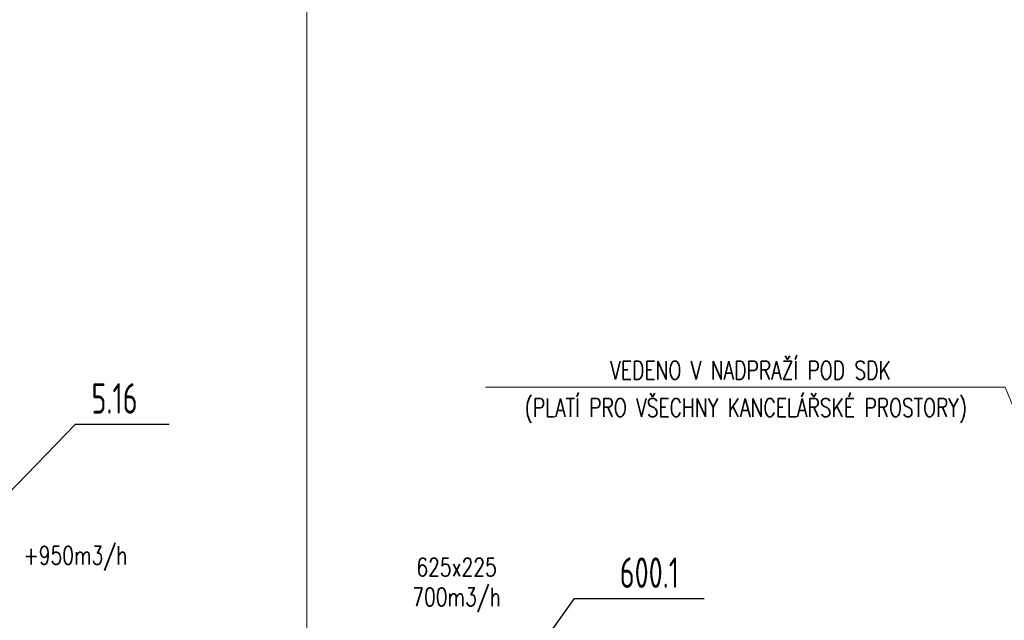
# Model space of a CAD drawing. Header units: millimetres. Extents: x -367720 to -162733, y 309172 to 337444.
# Tile 101 of 256: x -348400 to -341659, y 318123 to 322233. Entities that reach past the tile are written whole.
import ezdxf
from ezdxf.enums import TextEntityAlignment as Align

# ---------------------------------------------------------------- set-up
doc = ezdxf.new("R2010")
doc.units = ezdxf.units.MM
doc.header["$LTSCALE"] = 10
doc.header["$MEASUREMENT"] = 0
doc.linetypes.add('HIDDEN', pattern=[0.375, 0.25, -0.125])
doc.layers.get('0').update_dxf_attribs({"color": 255, "lineweight": 13})
for name, color, linetype in [('dveřní mřížky', 1, 'Continuous'), ('VZT_odvod', 6, 'Continuous'), ('VZT_pozice', 1, 'Continuous')]:
    doc.layers.add(name, color=color, linetype=linetype)
for name, color, linetype, lineweight in [('VZ1', 6, 'Continuous', 18), ('vzt-popis', 81, 'Continuous', 20), ('vzt-popis2', 91, 'Continuous', 20), ('vzt-přívod', 2, 'Continuous', 40), ('ŽB', 255, 'Continuous', 0)]:
    doc.layers.add(name, color=color, linetype=linetype, lineweight=lineweight)
doc.styles.add('ISO8', font='ISO8.shx')
doc.styles.add('ROMANS', font='ROMANS.shx', dxfattribs={"height": 80})
doc.styles.add('Romans c', font='romans.shx')

# ---------------------------------------------------------------- blocks, each defined once
blk = doc.blocks.new('LU-H')
at = {"linetype": 'ByBlock', "style": 'ISO8'}
blk.add_attdef('LU-WERT', text='', height=1, dxfattribs=at).set_placement((0.006, -0.008), align=Align.CENTER)
blk = doc.blocks.new('A$C44164CF6')
at = {"layer": 'vzt-popis'}
blk.add_lwpolyline([(9571.4, 799), (13130.3, 799), (13965.6, -1236.5)], dxfattribs=at)
at = {"layer": 'VZT_pozice', "color": 7}
blk.add_line((9624.2, -1422.8, 7.5), (10182.6, -646.8, 7.5), dxfattribs=at)
at = {"layer": 'VZT_pozice', "color": 2}
blk.add_line((10182.6, -646.8, 7.5), (11068.4, -646.8, 7.5), dxfattribs=at)
at = {"layer": 'ŽB'}
blk.add_line((8350, 3500), (8350, -1500), dxfattribs=at)
at = {"layer": 'VZT_odvod', "linetype": 'HIDDEN', "ltscale": 200}
ref = blk.add_blockref('LU-H', (10833.2, -573, 7.5), dxfattribs=dict(at, xscale=-250, yscale=250, zscale=250))
ref.add_attrib('LU-WERT', '600.1', dxfattribs={"layer": '0', "linetype": 'ByBlock', "height": 208.33, "style": 'ISO8', "width": 0.75}).set_placement((10694.4, -575.1, 7.5), align=Align.CENTER)
at = {"layer": 'VZ1', "extrusion": (0, -1, -1.22461e-16), "style": 'ROMANS', "width": 0.8, "flags": 1}
for tag, p in [('MATERIAL', (-2269.1, 3112.5, -14812.2)), ('PRIRUBA', (-2269.1, 3112.5, -14812.2)), ('PRUTOK', (-2269.1, 3112.5, -14812.2)), ('PLOCHA', (-2269.1, 3112.5, -14812.2)), ('OBVOD', (-2269.1, 3112.5, -14812.2)), ('NAZEV', (-2269.1, 3112.5, -14812.2)), ('USEK', (-2269.1, 3112.5, -14812.2)), ('KOTA', (-2269.1, 3112.5, -14812.2)), ('TVAR', (-2269.1, 3112.5, -14812.2)), ('NB2', (-2269.1, 3112.5, -14812.2)), ('NB1', (-2269.1, 3112.5, -14812.2)), ('POS', (-2269.1, 3112.5, -14812.2)), ('DB', (-2269.1, 3112.5, -14812.2)), ('DA', (-2269.1, 3112.5, -14812.2)), ('B2', (-2269.1, 3112.5, -14812.2)), ('A2', (-2269.1, 3112.5, -14812.2)), ('B1', (-2269.1, 3112.5, -14812.2)), ('A1', (-2269.1, 3112.5, -14812.2)), ('LT', (-2269.1, 3112.5, -14812.2)), ('MATERIAL', (99885.3, 3112.5, -14812.2)), ('PRIRUBA', (99885.3, 3112.5, -14812.2)), ('PRUTOK', (99885.3, 3112.5, -14812.2)), ('PLOCHA', (99885.3, 3112.5, -14812.2)), ('OBVOD', (99885.3, 3112.5, -14812.2)), ('NAZEV', (99885.3, 3112.5, -14812.2)), ('USEK', (99885.3, 3112.5, -14812.2)), ('KOTA', (99885.3, 3112.5, -14812.2)), ('TVAR', (99885.3, 3112.5, -14812.2)), ('NB2', (99885.3, 3112.5, -14812.2)), ('NB1', (99885.3, 3112.5, -14812.2)), ('POS', (99885.3, 3112.5, -14812.2)), ('DB', (99885.3, 3112.5, -14812.2)), ('DA', (99885.3, 3112.5, -14812.2)), ('B2', (99885.3, 3112.5, -14812.2)), ('B1', (99885.3, 3112.5, -14812.2)), ('LT', (99885.3, 3112.5, -14812.2)), ('A2', (99885.3, 3112.5, -14812.2)), ('A1', (99885.3, 3112.5, -14812.2))]:
    blk.add_attdef(tag, p, '', height=1, rotation=180, dxfattribs=at)
at = {"layer": 'VZ1', "extrusion": (1.22461e-16, 1, 4.44089e-16), "style": 'ROMANS', "width": 0.8, "flags": 1}
for tag, p in [('MATERIAL', (2269.1, 2852.5, 14812.2)), ('PRIRUBA', (2269.1, 2852.5, 14812.2)), ('IZOLACE', (2269.1, 2852.5, 14812.2)), ('PRUTOK', (2269.1, 2852.5, 14812.2)), ('PLOCHA', (2269.1, 2852.5, 14812.2)), ('NASTCE', (2269.1, 2852.5, 14812.2)), ('OBVOD', (2269.1, 2852.5, 14812.2)), ('NAZEV', (2269.1, 2852.5, 14812.2)), ('USEK', (2269.1, 2852.5, 14812.2)), ('KOTA', (2269.1, 2852.5, 14812.2)), ('TVAR', (2269.1, 2852.5, 14812.2)), ('NB2', (2269.1, 2852.5, 14812.2)), ('NB1', (2269.1, 2852.5, 14812.2)), ('POS', (2269.1, 2852.5, 14812.2)), ('VS', (2269.1, 2852.5, 14812.2)), ('B1', (2269.1, 2852.5, 14812.2)), ('A1', (2269.1, 2852.5, 14812.2)), ('LT', (2269.1, 2852.5, 14812.2)), ('MATERIAL', (-99885.3, 2852.5, 14812.2)), ('PRIRUBA', (-99885.3, 2852.5, 14812.2)), ('IZOLACE', (-99885.3, 2852.5, 14812.2)), ('PRUTOK', (-99885.3, 2852.5, 14812.2)), ('PLOCHA', (-99885.3, 2852.5, 14812.2)), ('NASTCE', (-99885.3, 2852.5, 14812.2)), ('OBVOD', (-99885.3, 2852.5, 14812.2)), ('NAZEV', (-99885.3, 2852.5, 14812.2)), ('USEK', (-99885.3, 2852.5, 14812.2)), ('KOTA', (-99885.3, 2852.5, 14812.2)), ('TVAR', (-99885.3, 2852.5, 14812.2)), ('NB2', (-99885.3, 2852.5, 14812.2)), ('NB1', (-99885.3, 2852.5, 14812.2)), ('POS', (-99885.3, 2852.5, 14812.2)), ('B1', (-99885.3, 2852.5, 14812.2)), ('VS', (-99885.3, 2852.5, 14812.2)), ('LT', (-99885.3, 2852.5, 14812.2)), ('A1', (-99885.3, 2852.5, 14812.2))]:
    blk.add_attdef(tag, p, '', height=1, dxfattribs=at)
at = {"layer": 'vzt-popis', "style": 'Romans c', "width": 0.75}
for s, p in [('VEDENO V NADPRAŽÍ POD SDK', (11387.2, 852)), ('(PLATÍ PRO VŠECHNY KANCELÁŘSKÉ PROSTORY) ', (11387.2, 596.5))]:
    blk.add_text(s, height=125, dxfattribs=at).set_placement(p, align=Align.CENTER)
at = {"layer": 'vzt-popis2', "style": 'Romans c', "width": 0.75}
for s, p in [('625x225', (9374.1, -495.6)), ('700m3/h', (9374.1, -699.5))]:
    blk.add_text(s, height=125, dxfattribs=at).set_placement(p, align=Align.CENTER)
blk = doc.blocks.new('A$C44067DDB')
at = {"layer": 'VZT_pozice', "color": 7}
blk.add_line((16394.4913, 5948.039), (17264.7338, 6845.4983), dxfattribs=at)
at = {"layer": 'VZT_pozice', "color": 2}
blk.add_line((17264.7338, 6845.4983), (17906.248, 6845.4983), dxfattribs=at)
at = {"layer": 'VZT_odvod', "linetype": 'HIDDEN', "ltscale": 200}
ref = blk.add_blockref('LU-H', (17671.018, 6919.2954, 0), dxfattribs=dict(at, xscale=-250, yscale=250, zscale=250))
ref.add_attrib('LU-WERT', '5.16', dxfattribs={"layer": '0', "linetype": 'ByBlock', "height": 208.33333, "style": 'ISO8', "width": 0.75}).set_placement((17532.2108, 6917.2437, 0), align=Align.CENTER)
at = {"layer": 'dveřní mřížky', "color": 4, "style": 'Romans c', "width": 0.75}
blk.add_text('+950m3/h', height=125, dxfattribs=at).set_placement((17264.7783, 5885.186), align=Align.CENTER)
at = {"layer": 'VZ1', "extrusion": (1.04009e-13, 1, -4.87544e-15), "style": 'ROMANS', "width": 0.8, "flags": 1}
for tag in ['KOTA', 'USEK', 'TVAR', 'POS', 'NB2', 'NB1', 'VS', 'LT', 'D']:
    blk.add_attdef(tag, (-111318.983, 5039.0799, 11669.1415), '', height=1, dxfattribs=at)
at = {"layer": 'VZ1', "extrusion": (1, -3.06152e-16, 0), "style": 'ROMANS', "width": 0.8, "flags": 1}
for tag in ['NB2', 'NB1', 'PRUTOK', 'USEK', 'KOTA', 'NAZEV', 'PRIRUBA2', 'POS', 'MATERIAL', 'PRUMER', 'PLOCHA', 'LT', 'UHEL', 'R', 'D', 'TVAR']:
    blk.add_attdef(tag, (11669.1415, 5039.0799, 111318.983), '', height=1, rotation=90, dxfattribs=at)
at = {"layer": 'VZ1', "extrusion": (-2.71917e-32, 1, -4.44089e-16), "style": 'ROMANS', "width": 0.8, "flags": 1}
for tag, p in [('MATERIAL', (-177204.9859, 2943.2966, 11491.6104)), ('PRIRUBA', (-177204.9859, 2943.2966, 11491.6104)), ('PRUTOK', (-177204.9859, 2943.2966, 11491.6104)), ('PLOCHA', (-177204.9859, 2943.2966, 11491.6104)), ('OBVOD', (-177204.9859, 2943.2966, 11491.6104)), ('NAZEV', (-177204.9859, 2943.2966, 11491.6104)), ('KOTA', (-177204.9859, 2943.2966, 11491.6104)), ('USEK', (-177204.9859, 2943.2966, 11491.6104)), ('TVAR', (-177204.9859, 2943.2966, 11491.6104)), ('NBN', (-177204.9859, 2943.2966, 11491.6104)), ('POS', (-177204.9859, 2943.2966, 11491.6104)), ('NB3', (-177204.9859, 2943.2966, 11491.6104)), ('VS', (-177204.9859, 2943.2966, 11491.6104)), ('LT', (-177204.9859, 2943.2966, 11491.6104)), ('B', (-177204.9859, 2943.2966, 11491.6104)), ('R', (-177204.9859, 2943.2966, 11491.6104)), ('A', (-177204.9859, 2943.2966, 11491.6104)), ('MATERIAL', (-11332.888, 6131.7212, 9501.275)), ('MATERIAL', (-11332.9671, 2943.2966, 9501.275)), ('PRIRUBA', (-11332.888, 6131.7212, 9501.275)), ('PRIRUBA', (-11332.9671, 2943.2966, 9501.275)), ('PRUTOK', (-11332.888, 6131.7212, 9501.275)), ('PRUTOK', (-11332.9671, 2943.2966, 9501.275)), ('PLOCHA', (-11332.888, 6131.7212, 9501.275)), ('PLOCHA', (-11332.9671, 2943.2966, 9501.275)), ('OBVOD', (-11332.888, 6131.7212, 9501.275)), ('OBVOD', (-11332.9671, 2943.2966, 9501.275)), ('NAZEV', (-11332.888, 6131.7212, 9501.275)), ('NAZEV', (-11332.9671, 2943.2966, 9501.275)), ('KOTA', (-11332.888, 6131.7212, 9501.275)), ('USEK', (-11332.888, 6131.7212, 9501.275)), ('KOTA', (-11332.9671, 2943.2966, 9501.275)), ('USEK', (-11332.9671, 2943.2966, 9501.275)), ('TVAR', (-11332.888, 6131.7212, 9501.275)), ('TVAR', (-11332.9671, 2943.2966, 9501.275)), ('NBN', (-11332.888, 6131.7212, 9501.275)), ('NBN', (-11332.9671, 2943.2966, 9501.275)), ('POS', (-11332.888, 6131.7212, 9501.275)), ('NB3', (-11332.888, 6131.7212, 9501.275)), ('POS', (-11332.9671, 2943.2966, 9501.275)), ('NB3', (-11332.9671, 2943.2966, 9501.275)), ('VS', (-11332.888, 6131.7212, 9501.275)), ('LT', (-11332.888, 6131.7212, 9501.275)), ('VS', (-11332.9671, 2943.2966, 9501.275)), ('LT', (-11332.9671, 2943.2966, 9501.275)), ('B', (-11332.888, 6131.7212, 9501.275)), ('R', (-11332.888, 6131.7212, 9501.275)), ('A', (-11332.888, 6131.7212, 9501.275)), ('B', (-11332.9671, 2943.2966, 9501.275)), ('R', (-11332.9671, 2943.2966, 9501.275)), ('A', (-11332.9671, 2943.2966, 9501.275)), ('MATERIAL', (-109446.9123, 2943.2966, 9501.275)), ('PRIRUBA', (-109446.9123, 2943.2966, 9501.275)), ('PRUTOK', (-109446.9123, 2943.2966, 9501.275)), ('PLOCHA', (-109446.9123, 2943.2966, 9501.275)), ('OBVOD', (-109446.9123, 2943.2966, 9501.275)), ('NAZEV', (-109446.9123, 2943.2966, 9501.275)), ('KOTA', (-109446.9123, 2943.2966, 9501.275)), ('USEK', (-109446.9123, 2943.2966, 9501.275)), ('TVAR', (-109446.9123, 2943.2966, 9501.275)), ('NBN', (-109446.9123, 2943.2966, 9501.275)), ('POS', (-109446.9123, 2943.2966, 9501.275)), ('NB3', (-109446.9123, 2943.2966, 9501.275)), ('VS', (-109446.9123, 2943.2966, 9501.275)), ('LT', (-109446.9123, 2943.2966, 9501.275)), ('B', (-109446.9123, 2943.2966, 9501.275)), ('R', (-109446.9123, 2943.2966, 9501.275)), ('A', (-109446.9123, 2943.2966, 9501.275))]:
    blk.add_attdef(tag, p, '', height=1, dxfattribs=at)
at = {"layer": 'VZ1', "extrusion": (-1, 0, 0), "style": 'ROMANS', "width": 0.8, "flags": 1}
for tag, p in [('NB3', (-11312.8354, 2943.2966, -178642.0188)), ('PRUTOK', (-11312.8354, 2943.2966, -178642.0188)), ('USEK', (-11312.8354, 2943.2966, -178642.0188)), ('VS', (-11312.8354, 2943.2966, -178642.0188)), ('NAZEV', (-11312.8354, 2943.2966, -178642.0188)), ('KOTA', (-11312.8354, 2943.2966, -178642.0188)), ('POS', (-11312.8354, 2943.2966, -178642.0188)), ('MATERIAL', (-11312.8354, 2943.2966, -178642.0188)), ('PRIRUBA', (-11312.8354, 2943.2966, -178642.0188)), ('PLOCHA', (-11312.8354, 2943.2966, -178642.0188)), ('OBVOD', (-11312.8354, 2943.2966, -178642.0188)), ('R', (-11312.8354, 2943.2966, -178642.0188)), ('LT', (-11312.8354, 2943.2966, -178642.0188)), ('B', (-11312.8354, 2943.2966, -178642.0188)), ('A', (-11312.8354, 2943.2966, -178642.0188)), ('TVAR', (-11312.8354, 2943.2966, -178642.0188)), ('NB3', (-9322.5, 6131.7212, -12769.9209)), ('PRUTOK', (-9322.5, 6131.7212, -12769.9209)), ('USEK', (-9322.5, 6131.7212, -12769.9209)), ('VS', (-9322.5, 6131.7212, -12769.9209)), ('NAZEV', (-9322.5, 6131.7212, -12769.9209)), ('KOTA', (-9322.5, 6131.7212, -12769.9209)), ('POS', (-9322.5, 6131.7212, -12769.9209)), ('MATERIAL', (-9322.5, 6131.7212, -12769.9209)), ('PRIRUBA', (-9322.5, 6131.7212, -12769.9209)), ('PLOCHA', (-9322.5, 6131.7212, -12769.9209)), ('OBVOD', (-9322.5, 6131.7212, -12769.9209)), ('R', (-9322.5, 6131.7212, -12769.9209)), ('LT', (-9322.5, 6131.7212, -12769.9209)), ('B', (-9322.5, 6131.7212, -12769.9209)), ('A', (-9322.5, 6131.7212, -12769.9209)), ('TVAR', (-9322.5, 6131.7212, -12769.9209)), ('NB3', (-9322.5, 2943.2966, -12770)), ('PRUTOK', (-9322.5, 2943.2966, -12770)), ('USEK', (-9322.5, 2943.2966, -12770)), ('VS', (-9322.5, 2943.2966, -12770)), ('NAZEV', (-9322.5, 2943.2966, -12770)), ('KOTA', (-9322.5, 2943.2966, -12770)), ('POS', (-9322.5, 2943.2966, -12770)), ('MATERIAL', (-9322.5, 2943.2966, -12770)), ('PRIRUBA', (-9322.5, 2943.2966, -12770)), ('PLOCHA', (-9322.5, 2943.2966, -12770)), ('OBVOD', (-9322.5, 2943.2966, -12770)), ('R', (-9322.5, 2943.2966, -12770)), ('LT', (-9322.5, 2943.2966, -12770)), ('B', (-9322.5, 2943.2966, -12770)), ('A', (-9322.5, 2943.2966, -12770)), ('TVAR', (-9322.5, 2943.2966, -12770)), ('NB3', (-9322.5, 2943.2966, -110883.9452)), ('PRUTOK', (-9322.5, 2943.2966, -110883.9452)), ('USEK', (-9322.5, 2943.2966, -110883.9452)), ('VS', (-9322.5, 2943.2966, -110883.9452)), ('NAZEV', (-9322.5, 2943.2966, -110883.9452)), ('KOTA', (-9322.5, 2943.2966, -110883.9452)), ('POS', (-9322.5, 2943.2966, -110883.9452)), ('MATERIAL', (-9322.5, 2943.2966, -110883.9452)), ('PRIRUBA', (-9322.5, 2943.2966, -110883.9452)), ('PLOCHA', (-9322.5, 2943.2966, -110883.9452)), ('OBVOD', (-9322.5, 2943.2966, -110883.9452)), ('R', (-9322.5, 2943.2966, -110883.9452)), ('LT', (-9322.5, 2943.2966, -110883.9452)), ('B', (-9322.5, 2943.2966, -110883.9452)), ('A', (-9322.5, 2943.2966, -110883.9452)), ('TVAR', (-9322.5, 2943.2966, -110883.9452))]:
    blk.add_attdef(tag, p, '', height=1, rotation=270, dxfattribs=at)
at = {"layer": 'VZ1', "extrusion": (1, -2.32324e-14, 0), "style": 'ROMANS', "width": 0.8, "flags": 1}
for tag in ['NB2', 'NB1', 'PRUTOK', 'USEK', 'KOTA', 'NAZEV', 'PRIRUBA2', 'POS', 'MATERIAL', 'PRUMER', 'PLOCHA', 'LT', 'UHEL', 'R', 'D', 'TVAR']:
    blk.add_attdef(tag, (11224.1742, 2147.9426, 13745.0379), '', height=1, rotation=270, dxfattribs=at)
at = {"layer": 'VZ1', "extrusion": (-1.83691e-16, -1, 0), "style": 'ROMANS', "width": 0.8, "flags": 1}
for tag in ['POZNAMKA', 'NB2', 'NB1', 'DATA-HODNOTA', 'DATA-KLIC', 'PRUTOK', 'USEK', 'DRUHTLUM', 'ZETA', 'PR', 'TYP', 'NAZEV', 'POS', 'VETA']:
    blk.add_attdef(tag, (111863.9472, 3000, -10940.785), '', height=1, dxfattribs=at)
at = {"layer": 'VZ1', "extrusion": (0, 1, -1.26974e-15), "style": 'ROMANS', "width": 0.8, "flags": 1}
for tag in ['PRIRUBA2', 'MATERIAL', 'PRUMER', 'IZOLACE', 'PRUTOK', 'PLOCHA', 'NASTCE', 'NAZEV', 'KOTA', 'USEK', 'TVAR', 'POS', 'NB2', 'NB1', 'VS', 'LT', 'D']:
    blk.add_attdef(tag, (-111858.983, 2389.3275, 10075), '', height=1, dxfattribs=at)
at = {"layer": 'VZ1', "style": 'ROMANS', "width": 0.8, "flags": 1}
for tag in ['VS', 'OBVOD', 'USEK', 'IZOLACE', 'NASTCE', 'PRUTOK', 'KOTA', 'POS', 'PRIRUBA', 'PLOCHA', 'A1', 'TVAR', 'NB2', 'NB1', 'NAZEV', 'MATERIAL', 'LT', 'B1']:
    blk.add_attdef(tag, (12740, 9530), '', height=1, rotation=270, dxfattribs=at)
at = {"layer": 'VZ1', "extrusion": (0, -1, 0), "style": 'ROMANS', "width": 0.8, "flags": 1}
for tag, p in [('NBN', (179201.405, 2639.0523, -9490.3354)), ('NB3', (179201.405, 2639.0523, -9490.3354)), ('PRUTOK', (179201.405, 2639.0523, -9490.3354)), ('USEK', (179201.405, 2639.0523, -9490.3354)), ('VS', (179201.405, 2639.0523, -9490.3354)), ('NAZEV', (179201.405, 2639.0523, -9490.3354)), ('KOTA', (179201.405, 2639.0523, -9490.3354)), ('POS', (179201.405, 2639.0523, -9490.3354)), ('MATERIAL', (179201.405, 2639.0523, -9490.3354)), ('PRIRUBA', (179201.405, 2639.0523, -9490.3354)), ('PLOCHA', (179201.405, 2639.0523, -9490.3354)), ('OBVOD', (179201.405, 2639.0523, -9490.3354)), ('R', (179201.405, 2639.0523, -9490.3354)), ('LT', (179201.405, 2639.0523, -9490.3354)), ('B', (179201.405, 2639.0523, -9490.3354)), ('A', (179201.405, 2639.0523, -9490.3354)), ('TVAR', (179201.405, 2639.0523, -9490.3354)), ('NBN', (13329.3863, 2639.0523, -7500)), ('NB3', (13329.3863, 2639.0523, -7500)), ('PRUTOK', (13329.3863, 2639.0523, -7500)), ('USEK', (13329.3863, 2639.0523, -7500)), ('VS', (13329.3863, 2639.0523, -7500)), ('NAZEV', (13329.3863, 2639.0523, -7500)), ('KOTA', (13329.3863, 2639.0523, -7500)), ('POS', (13329.3863, 2639.0523, -7500)), ('MATERIAL', (13329.3863, 2639.0523, -7500)), ('PRIRUBA', (13329.3863, 2639.0523, -7500)), ('PLOCHA', (13329.3863, 2639.0523, -7500)), ('OBVOD', (13329.3863, 2639.0523, -7500)), ('R', (13329.3863, 2639.0523, -7500)), ('LT', (13329.3863, 2639.0523, -7500)), ('B', (13329.3863, 2639.0523, -7500)), ('A', (13329.3863, 2639.0523, -7500)), ('TVAR', (13329.3863, 2639.0523, -7500)), ('TVAR', (111443.3315, 2639.0523, -7500)), ('A', (111443.3315, 2639.0523, -7500)), ('B', (111443.3315, 2639.0523, -7500)), ('LT', (111443.3315, 2639.0523, -7500)), ('R', (111443.3315, 2639.0523, -7500)), ('OBVOD', (111443.3315, 2639.0523, -7500)), ('PLOCHA', (111443.3315, 2639.0523, -7500)), ('PRIRUBA', (111443.3315, 2639.0523, -7500)), ('MATERIAL', (111443.3315, 2639.0523, -7500)), ('POS', (111443.3315, 2639.0523, -7500)), ('KOTA', (111443.3315, 2639.0523, -7500)), ('NAZEV', (111443.3315, 2639.0523, -7500)), ('VS', (111443.3315, 2639.0523, -7500)), ('USEK', (111443.3315, 2639.0523, -7500)), ('PRUTOK', (111443.3315, 2639.0523, -7500)), ('NB3', (111443.3315, 2639.0523, -7500)), ('NBN', (111443.3315, 2639.0523, -7500)), ('NBN', (111443.3315, 2639.0523, -7500)), ('NB3', (111443.3315, 2639.0523, -7500)), ('PRUTOK', (111443.3315, 2639.0523, -7500)), ('USEK', (111443.3315, 2639.0523, -7500)), ('VS', (111443.3315, 2639.0523, -7500)), ('NAZEV', (111443.3315, 2639.0523, -7500)), ('KOTA', (111443.3315, 2639.0523, -7500)), ('POS', (111443.3315, 2639.0523, -7500)), ('MATERIAL', (111443.3315, 2639.0523, -7500)), ('PRIRUBA', (111443.3315, 2639.0523, -7500)), ('PLOCHA', (111443.3315, 2639.0523, -7500)), ('OBVOD', (111443.3315, 2639.0523, -7500)), ('R', (111443.3315, 2639.0523, -7500)), ('LT', (111443.3315, 2639.0523, -7500)), ('B', (111443.3315, 2639.0523, -7500)), ('A', (111443.3315, 2639.0523, -7500)), ('TVAR', (111443.3315, 2639.0523, -7500))]:
    blk.add_attdef(tag, p, '', height=1, rotation=90, dxfattribs=at)
at = {"layer": 'VZ1', "extrusion": (2.83287e-14, -1, 0), "style": 'ROMANS', "width": 0.8, "flags": 1}
for tag, p in [('IZOLACE', (4619.6938, 3000, -5099.5832)), ('NASTCE', (4619.6938, 3000, -5099.5832)), ('NB2', (4619.6938, 3000, -5099.5832)), ('NB1', (4619.6938, 3000, -5099.5832)), ('VS', (4619.6938, 3000, -5099.5832)), ('PRUTOK', (4619.6938, 3000, -5099.5832)), ('USEK', (4619.6938, 3000, -5099.5832)), ('KOTA', (4619.6938, 3000, -5099.5832)), ('NAZEV', (4619.6938, 3000, -5099.5832)), ('PRIRUBA2', (4619.6938, 3000, -5099.5832)), ('POS', (4619.6938, 3000, -5099.5832)), ('MATERIAL', (4619.6938, 3000, -5099.5832)), ('PRUMER', (4619.6938, 3000, -5099.5832)), ('PLOCHA', (4619.6938, 3000, -5099.5832)), ('LT', (4619.6938, 3000, -5099.5832)), ('D', (4619.6938, 3000, -5099.5832)), ('TVAR', (4619.6938, 3000, -5099.5832)), ('IZOLACE', (102733.639, 3000, -4512.6709)), ('NASTCE', (102733.639, 3000, -4512.6709)), ('NB2', (102733.639, 3000, -4512.6709)), ('NB1', (102733.639, 3000, -4512.6709)), ('VS', (102733.639, 3000, -4512.6709)), ('PRUTOK', (102733.639, 3000, -4512.6709)), ('USEK', (102733.639, 3000, -4512.6709)), ('KOTA', (102733.639, 3000, -4512.6709)), ('NAZEV', (102733.639, 3000, -4512.6709)), ('PRIRUBA2', (102733.639, 3000, -4512.6709)), ('POS', (102733.639, 3000, -4512.6709)), ('MATERIAL', (102733.639, 3000, -4512.6709)), ('PRUMER', (102733.639, 3000, -4512.6709)), ('PLOCHA', (102733.639, 3000, -4512.6709)), ('LT', (102733.639, 3000, -4512.6709)), ('D', (102733.639, 3000, -4512.6709)), ('TVAR', (102733.639, 3000, -4512.6709))]:
    blk.add_attdef(tag, p, '', height=1, dxfattribs=at)
at = {"layer": 'vzt-přívod', "lineweight": 30, "extrusion": (-1, 0, 0), "style": 'ROMANS', "width": 0.8, "flags": 1}
for p in [(-11312.8354, 2943.2966, -178642.0188), (-9322.5, 6131.7212, -12769.9209), (-9322.5, 2943.2966, -12770), (-9322.5, 2943.2966, -110883.9452)]:
    blk.add_attdef('NBN', p, '', height=1, rotation=270, dxfattribs=at)
at = {"layer": 'vzt-přívod', "lineweight": 30, "extrusion": (0.707107, 0.707107, 0), "style": 'ROMANS', "width": 0.8, "flags": 1}
for tag, p in [('PRIRUBA2', (-1079.1254, 2936.5022, 15975.6328)), ('MATERIAL', (-1079.1254, 2936.5022, 15975.6328)), ('PRUMER', (-1079.1254, 2936.5022, 15975.6328)), ('IZOLACE', (-1079.1254, 2936.5022, 15975.6328)), ('PRUTOK', (-1079.1254, 2936.5022, 15975.6328)), ('PLOCHA', (-1079.1254, 2936.5022, 15975.6328)), ('NASTCE', (-1079.1254, 2936.5022, 15975.6328)), ('NAZEV', (-1079.1254, 2936.5022, 15975.6328)), ('KOTA', (-1079.1254, 2936.5022, 15975.6328)), ('USEK', (-1079.1254, 2936.5022, 15975.6328)), ('TVAR', (-1079.1254, 2936.5022, 15975.6328)), ('POS', (-1079.1254, 2936.5022, 15975.6328)), ('NB2', (-1079.1254, 2936.5022, 15975.6328)), ('NB1', (-1079.1254, 2936.5022, 15975.6328)), ('VS', (-1079.1254, 2936.5022, 15975.6328)), ('LT', (-1079.1254, 2936.5022, 15975.6328)), ('D', (-1079.1254, 2936.5022, 15975.6328)), ('PRIRUBA2', (-70456.1614, 2936.5022, 85352.6688)), ('MATERIAL', (-70456.1614, 2936.5022, 85352.6688)), ('PRUMER', (-70456.1614, 2936.5022, 85352.6688)), ('IZOLACE', (-70456.1614, 2936.5022, 85352.6688)), ('PRUTOK', (-70456.1614, 2936.5022, 85352.6688)), ('PLOCHA', (-70456.1614, 2936.5022, 85352.6688)), ('NASTCE', (-70456.1614, 2936.5022, 85352.6688)), ('NAZEV', (-70456.1614, 2936.5022, 85352.6688)), ('KOTA', (-70456.1614, 2936.5022, 85352.6688)), ('USEK', (-70456.1614, 2936.5022, 85352.6688)), ('TVAR', (-70456.1614, 2936.5022, 85352.6688)), ('POS', (-70456.1614, 2936.5022, 85352.6688)), ('NB2', (-70456.1614, 2936.5022, 85352.6688)), ('NB1', (-70456.1614, 2936.5022, 85352.6688)), ('VS', (-70456.1614, 2936.5022, 85352.6688)), ('LT', (-70456.1614, 2936.5022, 85352.6688)), ('D', (-70456.1614, 2936.5022, 85352.6688))]:
    blk.add_attdef(tag, p, '', height=1, dxfattribs=at)
at = {"layer": 'vzt-přívod', "lineweight": 30, "style": 'ROMANS', "width": 0.8, "flags": 1}
for tag, p in [('USEK', (11882.7585, 10460.1981, 2936.5022)), ('UHEL', (11882.7585, 10460.1981, 2936.5022)), ('PRUTOK', (11882.7585, 10460.1981, 2936.5022)), ('KOTA', (11882.7585, 10460.1981, 2936.5022)), ('PRIRUBA2', (11882.7585, 10460.1981, 2936.5022)), ('POS', (11882.7585, 10460.1981, 2936.5022)), ('PRUMER', (11882.7585, 10460.1981, 2936.5022)), ('PLOCHA', (11882.7585, 10460.1981, 2936.5022)), ('TVAR', (11882.7585, 10460.1981, 2936.5022)), ('NB2', (11882.7585, 10460.1981, 2936.5022)), ('NB1', (11882.7585, 10460.1981, 2936.5022)), ('NAZEV', (11882.7585, 10460.1981, 2936.5022)), ('MATERIAL', (11882.7585, 10460.1981, 2936.5022)), ('LT', (11882.7585, 10460.1981, 2936.5022)), ('R', (11882.7585, 10460.1981, 2936.5022)), ('D', (11882.7585, 10460.1981, 2936.5022)), ('USEK', (109996.7036, 10460.1981, 2936.5022)), ('UHEL', (109996.7036, 10460.1981, 2936.5022)), ('PRUTOK', (109996.7036, 10460.1981, 2936.5022)), ('KOTA', (109996.7036, 10460.1981, 2936.5022)), ('PRIRUBA2', (109996.7036, 10460.1981, 2936.5022)), ('POS', (109996.7036, 10460.1981, 2936.5022)), ('PRUMER', (109996.7036, 10460.1981, 2936.5022)), ('PLOCHA', (109996.7036, 10460.1981, 2936.5022)), ('TVAR', (109996.7036, 10460.1981, 2936.5022)), ('NB2', (109996.7036, 10460.1981, 2936.5022)), ('NB1', (109996.7036, 10460.1981, 2936.5022)), ('NAZEV', (109996.7036, 10460.1981, 2936.5022)), ('MATERIAL', (109996.7036, 10460.1981, 2936.5022)), ('LT', (109996.7036, 10460.1981, 2936.5022)), ('R', (109996.7036, 10460.1981, 2936.5022)), ('D', (109996.7036, 10460.1981, 2936.5022))]:
    blk.add_attdef(tag, p, '', height=1, rotation=270, dxfattribs=at)
at = {"layer": 'vzt-přívod', "lineweight": 30, "extrusion": (-1, 0, 1.77636e-15), "style": 'ROMANS', "width": 0.8, "flags": 1}
for tag in ['IZOLACE', 'NASTCE', 'NB2', 'NB1', 'VS', 'PRUTOK', 'USEK', 'KOTA', 'NAZEV', 'POS', 'MATERIAL', 'PRIRUBA', 'PLOCHA', 'OBVOD', 'LT', 'B1', 'A1', 'TVAR']:
    blk.add_attdef(tag, (-9530, 2813.2966, -12620), '', height=1, dxfattribs=at)

msp = doc.modelspace()

# ---------------------------------------------------------------- block references
msp.add_blockref('A$C44164CF6', (-354782.9, 318920.1))

# ---------------------------------------------------------------- next in the draw order: block references
msp.add_blockref('A$C44067DDB', (-365282.9, 312620.1))

doc.saveas('drawing.dxf')
